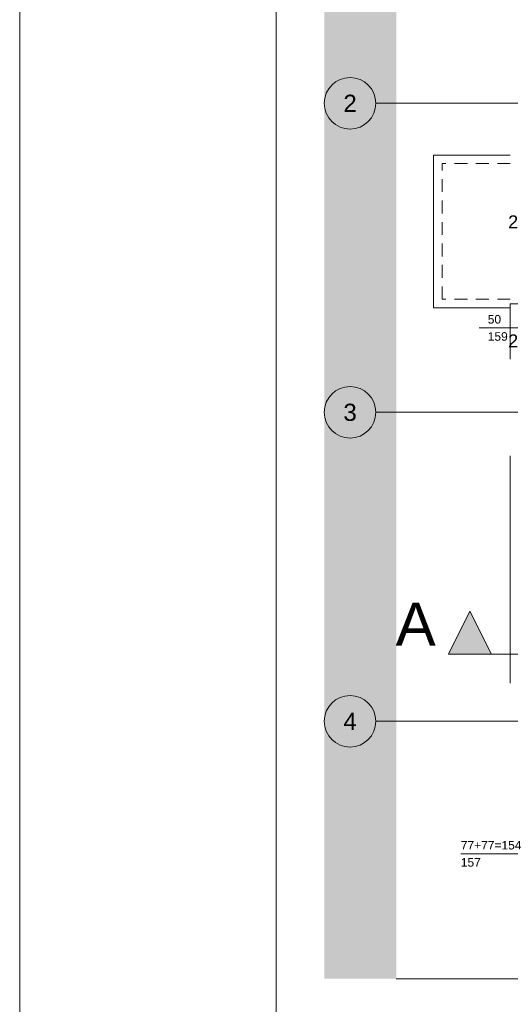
# Paper-space layout 'A-12 INWENTARYZACJA - PIĘTRO 9' of a CAD drawing. Header units: millimetres. Extents: x 0 to 420, y 0 to 297.
# Tile 1 of 10: x 0 to 57, y 105 to 219. Entities that reach past the tile are written whole.
import ezdxf
from ezdxf.xclip import XClip

# ---------------------------------------------------------------- set-up
doc = ezdxf.new("R2010")
doc.units = ezdxf.units.MM
doc.header["$MEASUREMENT"] = 0
doc.header["$XCLIPFRAME"] = 0
for name, pattern in [('ACAD_ISO03W100', [300, 120, -180]), ('DASHDOTX2', [1000, 500, -250, 0, -250]), ('Przer. długie kreski', [2.5, 1.5, -1]), ('PRZERYWANA_DU_A', [550, 350, -200])]:
    doc.linetypes.add(name, pattern=pattern)
for name, color, linetype, lineweight in [('0_Nr_pióra__2', 8, 'Continuous', 13), ('A_Arkusz_Nr_pióra__1', 7, 'Continuous', 20), ('A_linie przekroju_Nr_pióra__1', 7, 'Continuous', 20), ('A_stolarka_Nr_pióra__3', 252, 'Continuous', 13), ('A_wymiary_Nr_pióra__1', 7, 'Continuous', 20), ('A_ściany_Nr_pióra__1', 7, 'Continuous', 20)]:
    doc.layers.add(name, color=color, linetype=linetype, lineweight=lineweight)
doc.layers.add('A_linie przekroju', color=7, linetype='Continuous')
doc.layers.add('A_podrys', color=7, linetype='Continuous')
for name, color, linetype, lineweight, true_color in [('A_osie_Nr_pióra__16', 7, 'Continuous', 5, 0x0f0f0f), ('A_osie_Nr_pióra__76', 7, 'Continuous', 5, 0x2d2d2d), ('A_ściany_Nr_pióra__10', 7, 'Continuous', 13, 0x4b4b4b), ('A_ściany_Nr_pióra__19', 7, 'Continuous', 5, 0x191919)]:
    doc.layers.add(name, color=color, linetype=linetype, lineweight=lineweight, true_color=true_color)
doc.styles.add('STYL_AUTOMATYCZNY_1', font='arial.ttf')
doc.styles.add('STYL_AUTOMATYCZNY_4', font='arial.ttf')

# ---------------------------------------------------------------- blocks, each defined once
blk = doc.blocks.new('Rysunek_1_1', base_point=(-1583.25, -271.45))
at = {"linetype": 'Continuous', "lineweight": 0, "true_color": 0x484848}
blk.add_hatch(color=251, dxfattribs=at).paths.add_polyline_path([(35.5, 107.63), (43.88, 107.63), (43.88, 271.44), (200.95, 271.44), (200.95, 202.63), (285.95, 202.63), (285.95, 283.34), (35.5, 283.34)])
at = {"layer": 'A_linie przekroju', "linetype": 'Continuous', "lineweight": 0, "true_color": 0x000000}
blk.add_hatch(color=18, dxfattribs=at).paths.add_polyline_path([(49.98, 145.46), (54.98, 145.46), (52.48, 150.46)])
at = {"layer": '0_Nr_pióra__2', "color": 8, "linetype": 'PRZERYWANA_DU_A', "lineweight": 13, "flags": 128}
for points in [[(285.95, 202.63), (200.95, 202.63), (200.95, 271.44), (43.88, 271.44), (43.88, 107.63)], [(43.88, 107.63), (158.88, 107.63)]]:
    blk.add_lwpolyline(points, dxfattribs=at)
at = {"layer": 'A_linie przekroju_Nr_pióra__1', "color": 7, "linetype": 'ACAD_ISO03W100', "lineweight": 20}
blk.add_line((54.98, 145.46), (285.95, 145.46), dxfattribs=at)
at = {"layer": 'A_linie przekroju_Nr_pióra__1', "color": 7, "linetype": 'Continuous', "lineweight": 20, "flags": 128}
blk.add_lwpolyline([(49.98, 145.46), (54.98, 145.46), (52.48, 150.46)], close=True, dxfattribs=at)
at = {"layer": 'A_osie_Nr_pióra__16', "color": 250, "linetype": 'DASHDOTX2', "lineweight": 5, "true_color": 0x0f0f0f}
for p, q in [((61.75, 209.63), (41.5, 209.63)), ((61.75, 173.63), (41.5, 173.63)), ((61.75, 137.63), (41.5, 137.63))]:
    blk.add_line(p, q, dxfattribs=at)
at = {"layer": 'A_osie_Nr_pióra__76', "color": 250, "linetype": 'Continuous', "lineweight": 5, "true_color": 0x2d2d2d}
for centre in [(38.5, 209.63), (38.5, 173.63), (38.5, 137.63)]:
    blk.add_circle(centre, 3, dxfattribs=at)
at = {"layer": 'A_stolarka_Nr_pióra__3', "color": 252, "linetype": 'Continuous', "lineweight": 13}
for p, q in [((53.53, 183.47), (61.36, 183.47)), ((51.41, 122.2), (62.28, 122.2))]:
    blk.add_line(p, q, dxfattribs=at)
at = {"layer": 'A_ściany_Nr_pióra__1', "color": 7, "linetype": 'Continuous', "lineweight": 20}
for p, q in [((57.18, 186.27), (59.58, 186.27)), ((57.18, 168.56), (57.18, 142.06))]:
    blk.add_line(p, q, dxfattribs=at)
at = {"layer": 'A_ściany_Nr_pióra__10', "color": 251, "linetype": 'Continuous', "lineweight": 13, "true_color": 0x4b4b4b}
for p, q in [((57.18, 203.6), (48.22, 203.6)), ((48.22, 185.8), (48.22, 203.6)), ((57.18, 185.8), (48.22, 185.8))]:
    blk.add_line(p, q, dxfattribs=at)
at = {"layer": 'A_ściany_Nr_pióra__10', "color": 251, "linetype": 'Przer. długie kreski', "lineweight": 13, "true_color": 0x4b4b4b}
for p, q in [((57.18, 202.6), (49.22, 202.6)), ((49.22, 186.8), (49.22, 202.6)), ((57.18, 186.8), (49.22, 186.8))]:
    blk.add_line(p, q, dxfattribs=at)
at = {"layer": 'A_ściany_Nr_pióra__19', "color": 250, "linetype": 'Continuous', "lineweight": 5, "true_color": 0x191919}
blk.add_line((57.18, 186.27), (57.18, 179.83), dxfattribs=at)
at = {"layer": 'A_linie przekroju_Nr_pióra__1', "color": 7, "linetype": 'Continuous', "lineweight": 20, "insert": (48.48, 146.46), "char_height": 5, "attachment_point": 9, "style": 'STYL_AUTOMATYCZNY_1'}
blk.add_mtext('\\A1;{\\pqr;\\pt0;\\fArial|b0|i0|c238|p0;\\W1.000000;A}', dxfattribs=at)
at = {"layer": 'A_osie_Nr_pióra__76', "color": 250, "linetype": 'Continuous', "lineweight": 5, "true_color": 0x2d2d2d, "char_height": 2, "attachment_point": 1, "style": 'STYL_AUTOMATYCZNY_1'}
for s, insert in [('\\A1;{\\pql;\\pt0;\\fArial|b0|i0|c238|p0;\\W1.000000;2}', (37.73, 210.63)), ('\\A1;{\\pql;\\pt0;\\fArial|b0|i0|c238|p0;\\W1.000000;3}', (37.73, 174.63)), ('\\A1;{\\pql;\\pt0;\\fArial|b0|i0|c238|p0;\\W1.000000;4}', (37.73, 138.63))]:
    blk.add_mtext(s, dxfattribs=dict(at, insert=insert))
at = {"layer": 'A_stolarka_Nr_pióra__3', "color": 252, "linetype": 'Continuous', "lineweight": 13, "char_height": 1, "attachment_point": 7, "style": 'STYL_AUTOMATYCZNY_1'}
for s, insert in [('\\A1;{\\pql;\\fArial|b0|i0|c238|p0;\\W1.000000;50}', (54.55, 183.95)), ('\\A1;{\\pql;\\fArial|b0|i0|c238|p0;\\W1.000000;159}', (54.55, 181.95)), ('\\A1;{\\pql;\\fArial|b0|i0|c238|p0;\\W1.000000;77+77=154}', (51.41, 122.68)), ('\\A1;{\\pql;\\fArial|b0|i0|c238|p0;\\W1.000000;157}', (51.41, 120.68))]:
    blk.add_mtext(s, dxfattribs=dict(at, insert=insert))
at = {"layer": 'A_wymiary_Nr_pióra__1', "color": 7, "linetype": 'Continuous', "lineweight": 20, "char_height": 1.5, "width": 2.2882, "attachment_point": 7, "style": 'STYL_AUTOMATYCZNY_4'}
for insert in [(56.93, 195.05), (56.93, 181.18)]:
    blk.add_mtext('\\A1;{\\pql;\\fArial|b0|i0|c238|p0;\\W1.000000;28}', dxfattribs=dict(at, insert=insert))

psp = doc.layouts.new('A-12 INWENTARYZACJA - PIĘTRO 9')

# ---------------------------------------------------------------- linework, layer by layer
at = {"layer": 'A_Arkusz_Nr_pióra__1', "color": 7, "linetype": 'Continuous', "lineweight": 20}
psp.add_line((29.9, 292.1), (29.9, 4.9), dxfattribs=at)
at = {"layer": 'A_Arkusz_Nr_pióra__1', "color": 7, "linetype": 'Continuous', "lineweight": 20, "flags": 128}
psp.add_lwpolyline([(0, 297), (420, 297), (420, 0), (0, 0)], close=True, dxfattribs=at)

# ---------------------------------------------------------------- block references
at = {"layer": 'A_podrys', "color": 37, "linetype": 'Continuous', "lineweight": 5, "true_color": 0x656532}
ref = psp.add_blockref('Rysunek_1_1', (-1583.25, -271.45), dxfattribs=at)
XClip(ref).set_block_clipping_path([(35.4953073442, 107.6272357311), (285.9452785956, 283.3362925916)])

doc.saveas('drawing.dxf')
